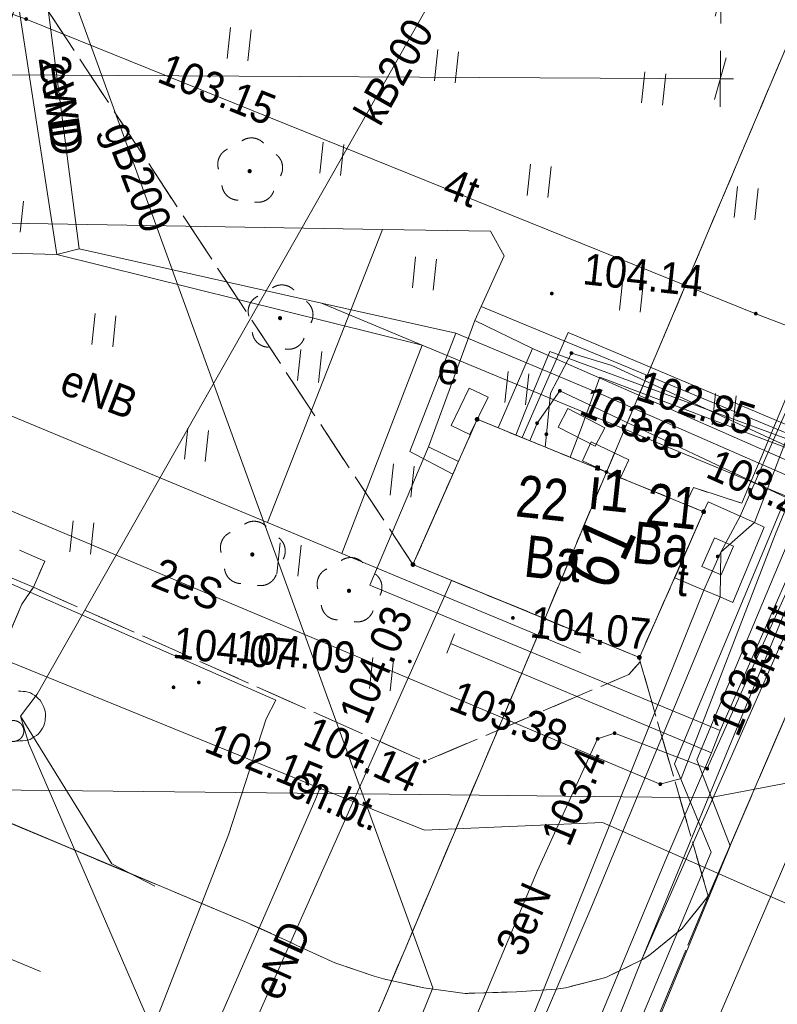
# Model space of a CAD drawing. Header units: millimetres. Extents: x -165388 to 921073, y -295343 to 494042.
# Tile 36 of 117: x 234184 to 252363, y 68052 to 91679. Entities that reach past the tile are written whole.
import ezdxf
from ezdxf.xclip import XClip

# ---------------------------------------------------------------- set-up
doc = ezdxf.new("R2010")
doc.units = ezdxf.units.MM
doc.header["$MEASUREMENT"] = 0
doc.header["$XCLIPFRAME"] = 0
for name, pattern in [('0.5_0.5', [1000, 500, -500]), ('1.5_0.5', [2000, 1500, -500]), ('mz1.0_0.5', [1500, 1000, -500]), ('Wipeout_Contour', [1000, 0, -1000])]:
    doc.linetypes.add(name, pattern=pattern)
for name, color, linetype, lineweight in [('20231207_mdcp_Kolska_2-4_6_0_Nr_pióra__1', 7, 'Continuous', 13), ('bg-woz-oz.6640.12006.2023.pge-1_rzut_5_211-numer działki ewidencyjnej_Nr_pióra__7', 7, 'Continuous', 18), ('bg-woz-oz.6640.12006.2023.pge-1_rzut_5_219-działka ewidencyjna_Nr_pióra__7', 7, 'Continuous', 18), ('bg-woz-oz.6640.12006.2023.pge-1_rzut_5_238-Punkt adresowy budynku_Nr_pióra__7', 7, 'Continuous', 18), ('bg-woz-oz.6640.12006.2023.pge-1_rzut_5_312-budynek ewidencyjny_Nr_pióra__7', 7, 'Continuous', 18), ('bg-woz-oz.6640.12006.2023.pge-1_rzut_5_312-oznaczenie budynku ewidencyjnego-Atr117_Nr_pióra__7', 7, 'Continuous', 18), ('bg-woz-oz.6640.12006.2023.pge-1_rzut_5_chodnik (powierzchnia)-Atr17_Nr_pióra__7', 7, 'Continuous', 18), ('bg-woz-oz.6640.12006.2023.pge-1_rzut_5_chodnik (powierzchnia)_Nr_pióra__7', 7, 'Continuous', 18), ('bg-woz-oz.6640.12006.2023.pge-1_rzut_5_jezdnia (powierzchnia)_Nr_pióra__7', 7, 'Continuous', 18), ('bg-woz-oz.6640.12006.2023.pge-1_rzut_5_komora podziemna - przewód telekomunikacyjny (powierzchnia)_Nr_pióra__30', 252, 'Continuous', 18), ('bg-woz-oz.6640.12006.2023.pge-1_rzut_5_krawężnik (linia)_Nr_pióra__7', 7, 'Continuous', 18), ('bg-woz-oz.6640.12006.2023.pge-1_rzut_5_przewód gazowy (linia)-Atr1_Nr_pióra__7', 7, 'Continuous', 18), ('bg-woz-oz.6640.12006.2023.pge-1_rzut_5_przewód telekomunikacyjny (linia)-Atr1_Nr_pióra__30', 252, 'Continuous', 18), ('bg-woz-oz.6640.12006.2023.pge-1_rzut_5_przewód telekomunikacyjny (linia)_Nr_pióra__30', 252, 'Continuous', 18), ('bg-woz-oz.6640.12006.2023.pge-1_rzut_5_punkt o określonej wysokości (sieć telekomunikacyjna)-Atr2_Nr_pióra__30', 252, 'Continuous', 18), ('bg-woz-oz.6640.12006.2023.pge-1_rzut_5_punkt wysokościowy sztuczny-Atr2_Nr_pióra__7', 7, 'Continuous', 18), ('bg-woz-oz.6640.12006.2023.pge-1_rzut_5_punkt zmiany cech lub źródła danych o położeniu przewodu (sieć elektroenergetyczna)_Nr_pióra__7', 7, 'Continuous', 18), ('bg-woz-oz.6640.12006.2023.pge-1_rzut_5_szafa elektroenergetyczna (punkt)-Atr17_Nr_pióra__7', 7, 'Continuous', 18), ('bg-woz-oz.6640.12006.2023.pge-1_rzut_5_szafa elektroenergetyczna (punkt)_Nr_pióra__7', 7, 'Continuous', 18), ('bg-woz-oz.6640.12006.2023.pge-1_rzut_5_trawnik (powierzchnia) - symbol_Nr_pióra__7', 7, 'Continuous', 18), ('bg-woz-oz.6640.12006.2023.pge-1_rzut_5_trawnik (powierzchnia)_Nr_pióra__7', 7, 'Continuous', 18), ('bg-woz-oz.6640.12006.2023.pge-1_rzut_5_właz okrągły - siec kanalizacyjna (punkt)_Nr_pióra__7', 7, 'Continuous', 18), ('bg-woz-oz.6640.12006.2023.pge-1_rzut_5_właz prostokątny - siec telekomunikacyjna (punkt)-Atr17_Nr_pióra__7', 7, 'Continuous', 18), ('bg-woz-oz.6640.12006.2023.pge-1_rzut_5_właz prostokątny - siec telekomunikacyjna (punkt)_Nr_pióra__7', 7, 'Continuous', 18)]:
    doc.layers.add(name, color=color, linetype=linetype, lineweight=lineweight)
for name, color, linetype, lineweight, true_color in [('bg-woz-oz.6640.12006.2023.pge-1_rzut_5_0_Nr_pióra__5', 7, 'Continuous', 18, 0x1d1d1d), ('bg-woz-oz.6640.12006.2023.pge-1_rzut_5_210-oznaczenie konturu użytku gruntowego_Nr_pióra__3', 7, 'Continuous', 18, 0x959595), ('bg-woz-oz.6640.12006.2023.pge-1_rzut_5_218-kontur użytku gruntowego_Nr_pióra__3', 7, 'Continuous', 18, 0x959595), ('bg-woz-oz.6640.12006.2023.pge-1_rzut_5_drzewo liściaste (punkt)_Nr_pióra__94', 7, 'Continuous', 18, 0x4b4b4b), ('bg-woz-oz.6640.12006.2023.pge-1_rzut_5_komora podziemna - przewód kanalizacyjny (powierzchnia)_Nr_pióra__34', 7, 'Continuous', 18, 0x4b4b4b), ('bg-woz-oz.6640.12006.2023.pge-1_rzut_5_przewód elektroenergetyczny (linia)-Atr1_Nr_pióra__1', 7, 'Continuous', 18, 0x4c4c4c), ('bg-woz-oz.6640.12006.2023.pge-1_rzut_5_przewód elektroenergetyczny (linia)_Nr_pióra__1', 7, 'Continuous', 18, 0x4c4c4c), ('bg-woz-oz.6640.12006.2023.pge-1_rzut_5_przewód gazowy (linia)_Nr_pióra__40', 7, 'Continuous', 18, 0xbcbcbc), ('bg-woz-oz.6640.12006.2023.pge-1_rzut_5_przewód kanalizacyjny (linia)-Atr1_Nr_pióra__34', 7, 'Continuous', 18, 0x4b4b4b), ('bg-woz-oz.6640.12006.2023.pge-1_rzut_5_przewód kanalizacyjny (linia)_Nr_pióra__34', 7, 'Continuous', 18, 0x4b4b4b), ('bg-woz-oz.6640.12006.2023.pge-1_rzut_5_przewód wodociągowy (linia)_Nr_pióra__5', 7, 'Continuous', 18, 0x1d1d1d), ('bg-woz-oz.6640.12006.2023.pge-1_rzut_5_punkt o określonej wysokości (sieć elektroenergetyczna)-Atr2_Nr_pióra__1', 7, 'Continuous', 18, 0x4c4c4c), ('bg-woz-oz.6640.12006.2023.pge-1_rzut_5_punkt o określonej wysokości (sieć wodociągowa)-Atr2_Nr_pióra__5', 7, 'Continuous', 18, 0x1d1d1d), ('bg-woz-oz.6640.12006.2023.pge-1_rzut_5_Zakres_Nr_pióra__3', 7, 'Continuous', 18, 0x959595), ('ZD_DIM_Nr_pióra__48', 7, 'Continuous', 13, 0xa80f02)]:
    doc.layers.add(name, color=color, linetype=linetype, lineweight=lineweight, true_color=true_color)
for name, color, linetype in [('bg-woz-oz.6640.12006.2023.pge-1_rzut_5_203-punkt graniczny', 7, 'Continuous'), ('bg-woz-oz.6640.12006.2023.pge-1_rzut_5_drzewo liściaste (punkt)', 7, 'Continuous'), ('bg-woz-oz.6640.12006.2023.pge-1_rzut_5_punkt o określonej wysokości (sieć elektroenergetyczna)', 7, 'Continuous'), ('bg-woz-oz.6640.12006.2023.pge-1_rzut_5_punkt o określonej wysokości (sieć telekomunikacyjna)', 7, 'Continuous'), ('bg-woz-oz.6640.12006.2023.pge-1_rzut_5_punkt o określonej wysokości (sieć wodociągowa)', 7, 'Continuous'), ('bg-woz-oz.6640.12006.2023.pge-1_rzut_5_punkt wysokościowy sztuczny', 7, 'Continuous'), ('INW_GEO', 7, 'Continuous'), ('ZD_DIM', 7, 'Continuous'), ('ZD_INNE', 7, 'Continuous')]:
    doc.layers.add(name, color=color, linetype=linetype)
doc.styles.add('GENERATED_STYLE_1', font='txt')
doc.styles.add('GENERATED_STYLE_4', font='txt')
doc.dimstyles.new('GENERATED_STYLE__2', dxfattribs={"dimtxt": 1000, "dimasz": 678.571429, "dimexe": 0.18, "dimexo": 20, "dimgap": 0.09, "dimtad": 1, "dimlfac": 0.001, "dimzin": 0, "dimdsep": 46, "dimtxsty": 'GENERATED_STYLE_4', "dimblk": 'ARROWHEAD_17', "dimblk1": 'ARROWHEAD_17', "dimblk2": 'ARROWHEAD_17', "dimcen": 0.09, "dimclrd": 256, "dimclre": 256, "dimclrt": 256, "dimadec": 0, "dimazin": 0, "dimtfac": 1, "dimtdec": 4, "dimtmove": 0, "dimatfit": 3, "dimfxl": 0, "dimtolj": 1, "dimtzin": 0, "dimarcsym": 0})
picture_1 = doc.add_image_def('image1.tif', size_in_pixel=(4961, 3508))

# ---------------------------------------------------------------- blocks, each defined once
blk = doc.blocks.new('Rysunek_2_5', base_point=(-8071116842, -4961354755))
at = {"layer": 'bg-woz-oz.6640.12006.2023.pge-1_rzut_5_203-punkt graniczny', "linetype": 'Continuous', "lineweight": 0, "true_color": 0x000000}
for points in [[(249277, 83109, 1), (249187, 83118, 1)], [(245205, 82086, 1), (245116, 82095, 1)], [(248308, 80819, 1), (248219, 80828, 1)], [(250640, 79866, 1), (250551, 79875, 1)], [(243666, 78599, 1), (243577, 78609, 1)], [(246826, 77296, 1), (246736, 77306, 1)], [(249100, 76370, 1), (249011, 76379, 1)]]:
    blk.add_hatch(color=18, dxfattribs=at).paths.add_polyline_path(points)
at = {"layer": 'bg-woz-oz.6640.12006.2023.pge-1_rzut_5_drzewo liściaste (punkt)', "linetype": 'Continuous', "lineweight": 0, "true_color": 0x4b4b4b}
for points in [[(239752, 88039, 1), (239652, 88049, 1)], [(240481, 84511, 1), (240382, 84522, 1)], [(239815, 78840, 1), (239715, 78851, 1)], [(242135, 77968, 1), (242036, 77979, 1)]]:
    blk.add_hatch(color=251, dxfattribs=at).paths.add_polyline_path(points)
at = {"layer": 'bg-woz-oz.6640.12006.2023.pge-1_rzut_5_punkt o określonej wysokości (sieć elektroenergetyczna)', "linetype": 'Continuous', "lineweight": 0, "true_color": 0x4c4c4c}
for points in [[(247467, 83674, 1), (247377, 83684, 1)], [(247189, 82769, 1), (247100, 82778, 1)], [(246643, 81992, 1), (246554, 82002, 1)], [(246867, 81727, 1), (246777, 81737, 1)], [(248097, 74415, 1), (248007, 74425, 1)], [(248504, 74553, 1), (248414, 74562, 1)], [(250726, 73702, 1), (250636, 73711, 1)], [(249600, 73329, 1), (249510, 73339, 1)]]:
    blk.add_hatch(color=251, dxfattribs=at).paths.add_polyline_path(points)
at = {"layer": 'bg-woz-oz.6640.12006.2023.pge-1_rzut_5_punkt o określonej wysokości (sieć telekomunikacyjna)', "linetype": 'Continuous', "lineweight": 18}
for points in [[(234384, 91690, 1), (234295, 91699, 1)], [(251892, 84620, 1), (251803, 84629, 1)], [(250952, 78840, 1), (250915, 78757, 1)]]:
    blk.add_hatch(color=252, dxfattribs=at).paths.add_polyline_path(points)
at = {"layer": 'bg-woz-oz.6640.12006.2023.pge-1_rzut_5_punkt o określonej wysokości (sieć wodociągowa)', "linetype": 'Continuous', "lineweight": 0, "true_color": 0x1d1d1d}
blk.add_hatch(color=250, dxfattribs=at).paths.add_polyline_path([(241434, 73236, 1), (241344, 73246, 1)])
at = {"layer": 'bg-woz-oz.6640.12006.2023.pge-1_rzut_5_punkt wysokościowy sztuczny', "linetype": 'Continuous', "lineweight": 0, "true_color": 0x000000}
for points in [[(246996, 85103, 1), (246906, 85112, 1)], [(246064, 77318, 1), (245974, 77327, 1)], [(243589, 76275, 1), (243499, 76284, 1)], [(237921, 75653, 1), (237831, 75663, 1)], [(238526, 75769, 1), (238437, 75779, 1)], [(243946, 73873, 1), (243856, 73883, 1)]]:
    blk.add_hatch(color=18, dxfattribs=at).paths.add_polyline_path(points)
at = {"layer": 'bg-woz-oz.6640.12006.2023.pge-1_rzut_5_0_Nr_pióra__5', "linetype": 'Continuous'}
for centre in [(245160, 82090), (250595, 79871), (243621, 78604), (249055, 76374)]:
    blk.add_circle(centre, 45, dxfattribs=at)
at = {"layer": 'bg-woz-oz.6640.12006.2023.pge-1_rzut_5_218-kontur użytku gruntowego_Nr_pióra__3', "linetype": '0.5_0.5', "flags": 128}
for points in [[(258273, 104474), (249232, 83114)], [(249232, 83114), (258273, 104474)], [(249232, 83114), (248263, 80824)], [(248263, 80824), (249232, 83114)], [(245160, 82090), (243621, 78604)], [(243621, 78604), (245160, 82090)], [(248263, 80824), (245160, 82090)], [(245160, 82090), (248263, 80824)], [(246781, 77301), (248263, 80824)], [(248263, 80824), (246781, 77301)], [(248263, 80824), (250595, 79871)], [(250595, 79871), (248263, 80824)], [(250595, 79871), (249055, 76374)], [(249055, 76374), (250595, 79871)], [(243621, 78604), (246781, 77301)], [(246781, 77301), (243621, 78604)], [(246781, 77301), (239001, 58893)], [(239001, 58893), (246781, 77301)], [(249055, 76374), (246781, 77301)], [(246781, 77301), (249055, 76374)]]:
    blk.add_lwpolyline(points, dxfattribs=at)
at = {"layer": 'bg-woz-oz.6640.12006.2023.pge-1_rzut_5_219-działka ewidencyjna_Nr_pióra__7', "linetype": 'Continuous', "flags": 128}
for points in [[(258273, 104474), (249232, 83114)], [(248263, 80824), (249232, 83114)], [(243621, 78604), (245160, 82090)], [(248263, 80824), (245160, 82090)], [(246781, 77301), (248263, 80824)], [(248263, 80824), (250595, 79871)], [(249055, 76374), (250595, 79871)], [(246781, 77301), (243621, 78604)], [(239001, 58893), (246781, 77301)], [(246781, 77301), (249055, 76374)]]:
    blk.add_lwpolyline(points, dxfattribs=at)
at = {"layer": 'bg-woz-oz.6640.12006.2023.pge-1_rzut_5_312-budynek ewidencyjny_Nr_pióra__7', "linetype": 'Continuous', "flags": 128}
for points in [[(243621, 78604), (245160, 82090)], [(245160, 82090), (250595, 79871)], [(250595, 79871), (249055, 76374)], [(249055, 76374), (243621, 78604)]]:
    blk.add_lwpolyline(points, dxfattribs=at)
at = {"layer": 'bg-woz-oz.6640.12006.2023.pge-1_rzut_5_chodnik (powierzchnia)_Nr_pióra__7', "linetype": 'mz1.0_0.5', "flags": 128}
for points in [[(249074, 76272), (250706, 70647), (250746, 70733), (257903, 87367), (263552, 101084), (272433, 122361), (272633, 122822), (272804, 123297), (272946, 123775), (273078, 124253), (273180, 124745), (273263, 125239), (273316, 125736), (273356, 126386), (273369, 126887), (273342, 127383), (273304, 127880), (273237, 128380), (273149, 128872), (273039, 129356), (272910, 129843), (272760, 130321), (272507, 130962), (272272, 131399), (272006, 131830), (271707, 132224), (271386, 132610), (271286, 132711), (270920, 133052), (270542, 133374), (270130, 133660), (269847, 133831), (269851, 132744), (270161, 132349), (270385, 131993), (270619, 131556), (270811, 131093), (270961, 130614), (271070, 130130), (271077, 130099), (271165, 129607), (271254, 129115), (271342, 128622), (271420, 128131), (271497, 127630), (271510, 127559), (261751, 104364), (259574, 101409), (260114, 100526), (251512, 80074), (250356, 80449), (250162, 80048), (250595, 79871), (249055, 76374)], [(250706, 70647), (249074, 76272), (248801, 75969), (243901, 73878), (234512, 78059), (234238, 77656), (232708, 74068), (232614, 73847), (232601, 73355), (232767, 73026), (233168, 72731), (239617, 70021), (240586, 69586), (240834, 69459), (241746, 69049), (242687, 68728), (242911, 68663), (243884, 68449), (244875, 68313), (245107, 68318), (246106, 68352), (247058, 68411), (247283, 68448), (248245, 68697), (249147, 69134), (249308, 69237), (250080, 69869)]]:
    blk.add_lwpolyline(points, close=True, dxfattribs=at)
at = {"layer": 'bg-woz-oz.6640.12006.2023.pge-1_rzut_5_drzewo liściaste (punkt)_Nr_pióra__94', "linetype": 'Continuous'}
for centre, start, end in [((239745, 88442), 43.1738, 124.6298), ((239337, 88208), 115.2098, 196.4498), ((240093, 88127), 331.3538, 52.5938), ((239434, 87747), 187.1228, 268.7728), ((239901, 87697), 259.0308, 340.6808), ((240474, 84914), 43.1738, 124.6298), ((240067, 84680), 115.2098, 196.4498), ((240822, 84599), 331.3538, 52.5938), ((240163, 84219), 187.1228, 268.7728), ((240631, 84169), 259.0308, 340.6808), ((239808, 79243), 43.1738, 124.6298), ((239401, 79009), 115.2098, 196.4498), ((240156, 78928), 331.3538, 52.5938), ((242128, 78372), 43.1738, 124.6298), ((239497, 78548), 187.1228, 268.7728), ((241721, 78137), 115.2098, 196.4498), ((239964, 78498), 259.0308, 340.6808), ((242477, 78057), 331.3538, 52.5938), ((241818, 77677), 187.1228, 268.7728), ((242285, 77627), 259.0308, 340.6808)]:
    blk.add_arc(centre, 400, start, end, dxfattribs=at)
at = {"layer": 'bg-woz-oz.6640.12006.2023.pge-1_rzut_5_jezdnia (powierzchnia)_Nr_pióra__7', "linetype": '1.5_0.5', "flags": 128}
for points in [[(273180, 124745), (273078, 124253), (272946, 123775), (272804, 123297), (272633, 122822), (272433, 122361), (263552, 101084), (257903, 87367), (250746, 70733), (244416, 55539), (227561, 15443), (236112, 10295), (235928, 10546), (235819, 11031), (235876, 11377), (242243, 26637), (243784, 30334), (252626, 51524), (266249, 83870), (271899, 97598), (288080, 135714), (279478, 138786), (279435, 138670), (279068, 138337), (278621, 138113), (278130, 138035), (277634, 138098), (277201, 138285), (276824, 138607), (276683, 138893), (276625, 139382), (276776, 139859), (285702, 160990), (285846, 161307), (285460, 161740), (285261, 161289), (276215, 139778), (272507, 130962), (272760, 130321), (272910, 129843), (273039, 129356), (273149, 128872), (273237, 128380), (273304, 127880), (273342, 127383), (273369, 126887), (273356, 126386), (273316, 125736), (273263, 125239)], [(241224, 62850), (241675, 62641), (242111, 62393), (242523, 62108), (242923, 61803), (243107, 61643), (243290, 61473), (243632, 61104), (243931, 60700), (244188, 60280), (244411, 59824), (244593, 59362), (244723, 58886), (244811, 58393), (244858, 57896), (244855, 57393), (244802, 56896), (244710, 56413), (244568, 55925), (244416, 55539), (250746, 70733), (250706, 70647), (250080, 69869), (249308, 69237), (249147, 69134), (248245, 68697), (247283, 68448), (247058, 68411), (246106, 68352), (245107, 68318), (244875, 68313), (243884, 68449), (242911, 68663), (242687, 68728), (241746, 69049), (240834, 69459), (240586, 69586), (239617, 70021), (233168, 72731), (232767, 73026), (232601, 73355), (232614, 73847), (232708, 74068), (234238, 77656), (234512, 78059), (215311, 86225), (213072, 81084), (210520, 75744), (219600, 71777), (226421, 69068), (237023, 64566)]]:
    blk.add_lwpolyline(points, close=True, dxfattribs=at)
at = {"layer": 'bg-woz-oz.6640.12006.2023.pge-1_rzut_5_komora podziemna - przewód kanalizacyjny (powierzchnia)_Nr_pióra__34', "linetype": 'Continuous', "flags": 128}
blk.add_lwpolyline([(234155, 75563), (234215, 75566), (234265, 75561), (234325, 75555), (234383, 75538), (234442, 75522), (234490, 75497), (234546, 75461), (234593, 75425), (234629, 75391), (234675, 75346), (234709, 75292), (234735, 75249), (234759, 75196), (234783, 75134), (234797, 75082), (234801, 75021), (234804, 74960), (234798, 74901), (234793, 74851), (234776, 74792), (234760, 74734), (234734, 74676), (234699, 74630), (234664, 74583), (234628, 74537), (234584, 74501), (234530, 74467), (234487, 74441), (234433, 74407), (234372, 74393), (234320, 74378), (234259, 74375), (234198, 74371), (234138, 74368)], dxfattribs=at)
at = {"layer": 'bg-woz-oz.6640.12006.2023.pge-1_rzut_5_komora podziemna - przewód telekomunikacyjny (powierzchnia)_Nr_pióra__30', "linetype": 'Continuous', "flags": 128}
blk.add_lwpolyline([(251298, 77694), (250991, 77827), (250596, 77990), (249903, 78285), (250595, 79871), (250702, 80111), (251469, 79767), (251815, 79610), (252045, 79504)], close=True, dxfattribs=at)
at = {"layer": 'bg-woz-oz.6640.12006.2023.pge-1_rzut_5_krawężnik (linia)_Nr_pióra__7', "linetype": 'Continuous', "flags": 128}
for points in [[(250746, 70733), (257903, 87367), (263552, 101084), (272433, 122361), (272633, 122822), (272804, 123297), (272946, 123775), (273078, 124253), (273180, 124745), (273263, 125239), (273316, 125736), (273356, 126386), (273369, 126887), (273342, 127383), (273304, 127880), (273237, 128380), (273149, 128872), (273039, 129356), (272910, 129843), (272760, 130321), (272507, 130962)], [(250706, 70647), (250080, 69869), (249308, 69237), (249147, 69134), (248245, 68697), (247283, 68448), (247058, 68411), (246106, 68352), (245107, 68318), (244875, 68313), (243884, 68449), (242911, 68663), (242687, 68728), (241746, 69049), (240834, 69459), (240586, 69586), (239617, 70021), (233168, 72731)], [(232708, 74068), (234238, 77656), (234512, 78059), (234790, 78683)]]:
    blk.add_lwpolyline(points, dxfattribs=at)
at = {"layer": 'bg-woz-oz.6640.12006.2023.pge-1_rzut_5_przewód elektroenergetyczny (linia)_Nr_pióra__1', "linetype": 'Continuous', "flags": 128}
for points in [[(262644, 101996), (254053, 81080), (253870, 81150), (246903, 83715), (246305, 82260), (246085, 81710)], [(245130, 176317), (246178, 180942), (249035, 192152), (249865, 195221), (250249, 195612), (273739, 190407), (274711, 190183), (286859, 187356), (290735, 186449), (296920, 185507), (297187, 184996), (287562, 162028), (285371, 156761), (277700, 138342), (272735, 126603), (260824, 98328), (253799, 81429), (253276, 81143), (248105, 83103), (247664, 81893)], [(287236, 188060), (286429, 187473), (286567, 185849), (286718, 184153), (280652, 167282), (279574, 165859), (279681, 165163), (286715, 160027), (278529, 140265), (278401, 138589), (273070, 126255), (271970, 124714), (249104, 69108), (243716, 55584), (240734, 49225)], [(280231, 141793), (278801, 138948), (270629, 118933), (264264, 103693), (259487, 92407), (257143, 86744), (254594, 81052), (254070, 80766), (248396, 83384), (247422, 83679), (246917, 82717), (246822, 81732), (246789, 81424)], [(229149, 18351), (232052, 25191), (236650, 36225), (240571, 45632), (243793, 53474), (246417, 59962), (248931, 66270), (251228, 71858), (250432, 73914), (253550, 81355), (254499, 83647), (258251, 92790), (260585, 98253), (262895, 103588), (265685, 110410), (269345, 119443), (272285, 126721), (272747, 127839)], [(273316, 125736), (272180, 124229), (268912, 116230), (265197, 107445), (262485, 100886), (259524, 93600), (256089, 85539), (253417, 78885), (249104, 69108)], [(270991, 120534), (268479, 114155), (265085, 106110), (262361, 99441), (259109, 91874), (254388, 81195), (247344, 84170), (246240, 81653)], [(245102, 84460), (245258, 84795), (245811, 86014), (245482, 86602), (242892, 86647), (232501, 86822), (237922, 104707)], [(235073, 86044), (232670, 101668), (219649, 101702), (204198, 101753), (185165, 101805), (166386, 101871), (157128, 101915), (148285, 101884), (143376, 102157), (121298, 102595), (99083, 103077)], [(261857, 102351), (256330, 89214), (251979, 78797), (249899, 73820), (250779, 71705), (248459, 66180), (245892, 59847), (241650, 49519), (237481, 39395), (231951, 26228), (227812, 16100), (223997, 6752), (220631, -1225), (217614, -8375), (214563, -16034), (210511, -25538), (207552, -32613), (204407, -40313), (201115, -48157), (195422, -51079), (192228, -61117), (189136, -70190), (187013, -76510)], [(233512, 102302), (235611, 86178), (241425, 84873), (244647, 84157)], [(233512, 102302), (235611, 86178), (241425, 84873), (244647, 84157)], [(247639, 76485), (241910, 78868), (240129, 79611), (215045, 90045), (212380, 83742), (194250, 91200), (194178, 90997), (198279, 75634)], [(199989, 77423), (197766, 78364), (201260, 86781), (201896, 87557), (210461, 84038), (210953, 84408), (212024, 88125), (212517, 88595), (213234, 88629), (216074, 87813), (219397, 86724), (228324, 82270), (249555, 73334), (250053, 73472), (252319, 79344), (256713, 89968), (257240, 90475), (258624, 89975), (278944, 81639)], [(235611, 86178), (235073, 86044), (230201, 86183), (215311, 86225), (202023, 86387), (191203, 86497), (178721, 86674), (173810, 86737), (170847, 86671)], [(240129, 79611), (242892, 86647)], [(243842, 83871), (235073, 86044)], [(253327, 79931), (243842, 83871), (241425, 84873)], [(245258, 84795), (253550, 81355)], [(275459, 71049), (272837, 72204), (246488, 83789), (245102, 84460), (243994, 81431), (244710, 81073)], [(275341, 70790), (248189, 82672), (244647, 84157), (243549, 81317), (244577, 80775)], [(241910, 78868), (243842, 83871)], [(246488, 83789), (245662, 81886)], [(241604, 59058), (242505, 61476), (245651, 68984), (246609, 71265), (248052, 74420), (248459, 74557), (250681, 73707), (253425, 79810), (247144, 82774), (246599, 81997), (246423, 81573)], [(247664, 81893), (247396, 81178)], [(250990, 74619), (242583, 78112), (243994, 81431)], [(234360, 35313), (238786, 45863), (242666, 55163), (246045, 62787), (249668, 71472), (250782, 74088), (250990, 74619), (253327, 79931), (253870, 81150)], [(244546, 78224), (236418, 59944)], [(250782, 74088), (244525, 76707)]]:
    blk.add_lwpolyline(points, dxfattribs=at)
at = {"layer": 'bg-woz-oz.6640.12006.2023.pge-1_rzut_5_przewód gazowy (linia)_Nr_pióra__40', "linetype": 'Continuous', "flags": 128}
for points in [[(240497, 100661), (244261, 100782), (254328, 100873), (265190, 100788), (250132, 65840), (236088, 32665), (224003, 4268), (218310, -9485), (200526, -52630), (197455, -61042), (196657, -63239), (195990, -65531), (194725, -69932), (191555, -80968), (181521, -114079), (180571, -117507), (177519, -126303), (175194, -134794), (169267, -156387), (160855, -184854), (159094, -190610), (152827, -193068), (150857, -193249)], [(230922, 98204), (228469, 98024), (229693, 80022), (240327, 75346), (240098, 74898), (239197, 72118), (235849, 63555), (240661, 61814), (241062, 60956), (221778, 15256), (221212, 14854), (212493, 10435), (210484, 9705), (206939, 57), (202847, -2664), (201709, -7008), (198739, -14475), (189534, -34842), (193123, -48410), (165011, -130136), (164384, -132523)], [(233450, 97773), (244095, 68446), (241062, 60956)]]:
    blk.add_lwpolyline(points, dxfattribs=at)
at = {"layer": 'bg-woz-oz.6640.12006.2023.pge-1_rzut_5_przewód kanalizacyjny (linia)_Nr_pióra__34', "linetype": 'Continuous', "flags": 128}
for points in [[(246701, 96317), (246183, 95900), (234600, 75495), (234201, 74964)], [(234201, 74964), (236397, 71421), (237427, 70889)], [(234201, 74964), (234402, 74299), (238596, 64609), (239841, 64214)], [(222274, 73926), (223023, 73695), (234683, 68838)]]:
    blk.add_lwpolyline(points, dxfattribs=at)
at = {"layer": 'bg-woz-oz.6640.12006.2023.pge-1_rzut_5_przewód telekomunikacyjny (linia)_Nr_pióra__30', "linetype": 'Continuous', "flags": 128}
for points in [[(261787, 103485), (261434, 102527), (254809, 87396), (251469, 79767), (251005, 78902)], [(225275, 94956), (234339, 91694), (251848, 84624), (255732, 83143), (264615, 79590), (281068, 72813), (292528, 67496), (296120, 66006), (299592, 64901), (299905, 64344)], [(251005, 78902), (251815, 79610), (254809, 87396)], [(251005, 78902), (250596, 77990), (243713, 60824), (243180, 59503), (242738, 58474)], [(244833, 63208), (247889, 70354), (250991, 77827), (251005, 78902)]]:
    blk.add_lwpolyline(points, dxfattribs=at)
at = {"layer": 'bg-woz-oz.6640.12006.2023.pge-1_rzut_5_przewód wodociągowy (linia)_Nr_pióra__5', "linetype": 'Continuous', "flags": 128}
for points in [[(241389, 73241), (222432, 80959), (193680, 93393), (194182, 94607)], [(241389, 73241), (241292, 72990), (235716, 60240)], [(278414, 59078), (275891, 60222), (251656, 70877), (248170, 72416), (243896, 72229), (241389, 73241)]]:
    blk.add_lwpolyline(points, dxfattribs=at)
at = {"layer": 'bg-woz-oz.6640.12006.2023.pge-1_rzut_5_punkt zmiany cech lub źródła danych o położeniu przewodu (sieć elektroenergetyczna)_Nr_pióra__7', "linetype": 'Continuous'}
blk.add_line((244435, 76474), (244615, 76941), dxfattribs=at)
at = {"layer": 'bg-woz-oz.6640.12006.2023.pge-1_rzut_5_szafa elektroenergetyczna (punkt)_Nr_pióra__7', "linetype": 'Continuous'}
for p, q in [((244536, 81940), (244973, 82840)), ((245423, 82621), (244973, 82840)), ((244986, 81722), (245423, 82621)), ((247335, 82345), (247105, 81901)), ((248223, 81885), (247335, 82345)), ((244986, 81722), (244536, 81940)), ((247993, 81441), (247105, 81901)), ((248223, 81885), (247993, 81441)), ((247898, 81547), (247685, 81095)), ((248802, 81120), (247898, 81547)), ((248589, 80668), (247685, 81095)), ((248802, 81120), (248589, 80668))]:
    blk.add_line(p, q, dxfattribs=at)
at = {"layer": 'bg-woz-oz.6640.12006.2023.pge-1_rzut_5_trawnik (powierzchnia) - symbol_Nr_pióra__7', "linetype": 'Continuous'}
for p, q in [((239165, 90745), (239245, 91491)), ((239662, 90692), (239742, 91438)), ((244137, 90214), (244216, 90960)), ((244634, 90161), (244714, 90907)), ((249108, 89683), (249188, 90429)), ((249606, 89630), (249685, 90376)), ((241385, 87994), (241465, 88740)), ((241882, 87941), (241962, 88687)), ((246357, 87463), (246437, 88208)), ((246854, 87410), (246934, 88155)), ((251329, 86932), (251408, 87677)), ((251826, 86878), (251906, 87624)), ((234194, 86580), (234274, 87326)), ((243606, 85242), (243685, 85988)), ((244103, 85189), (244182, 85935)), ((248577, 84711), (248657, 85457)), ((249074, 84658), (249154, 85404)), ((235917, 83882), (235997, 84627)), ((236415, 83828), (236494, 84574)), ((240854, 83022), (240934, 83768)), ((241351, 82969), (241431, 83715)), ((245826, 82491), (245905, 83237)), ((246323, 82438), (246403, 83184)), ((250798, 81960), (250877, 82706)), ((251295, 81907), (251374, 82653)), ((238138, 81130), (238217, 81876)), ((238635, 81077), (238715, 81823)), ((243074, 80271), (243154, 81017)), ((243572, 80218), (243651, 80963)), ((235386, 78910), (235466, 79656)), ((235883, 78857), (235963, 79602)), ((240358, 78379), (240438, 79124)), ((240855, 78326), (240935, 79071)), ((242578, 75627), (242658, 76373)), ((243075, 75574), (243155, 76320))]:
    blk.add_line(p, q, dxfattribs=at)
at = {"layer": 'bg-woz-oz.6640.12006.2023.pge-1_rzut_5_trawnik (powierzchnia)_Nr_pióra__7', "linetype": 'mz1.0_0.5', "flags": 128}
for points in [[(243621, 78604), (245160, 82090), (250162, 80048), (250356, 80449), (251512, 80074), (260114, 100526), (259574, 101409), (257008, 101482), (252829, 101435), (228632, 101345)], [(249074, 76272), (249055, 76374), (243621, 78604), (228632, 101345), (229665, 81825), (229813, 80864), (234790, 78683), (234512, 78059), (243901, 73878), (248801, 75969)]]:
    blk.add_lwpolyline(points, close=True, dxfattribs=at)
at = {"layer": 'bg-woz-oz.6640.12006.2023.pge-1_rzut_5_właz okrągły - siec kanalizacyjna (punkt)_Nr_pióra__7', "linetype": 'Continuous'}
blk.add_circle((234033, 74610), 250, dxfattribs=at)
at = {"layer": 'bg-woz-oz.6640.12006.2023.pge-1_rzut_5_właz prostokątny - siec telekomunikacyjna (punkt)_Nr_pióra__7', "linetype": 'Continuous', "flags": 128}
blk.add_lwpolyline([(251012, 78355), (251313, 79042), (250855, 79242), (250554, 78556)], close=True, dxfattribs=at)
at = {"layer": 'bg-woz-oz.6640.12006.2023.pge-1_rzut_5_Zakres_Nr_pióra__3', "linetype": 'Continuous', "flags": 128}
blk.add_lwpolyline([(144371, 83224), (154122, 76410), (165754, 73930), (244519, 73078), (250727, 73008), (262388, 75221), (272272, 81789), (278839, 91677), (281061, 103337)], dxfattribs=at)
at = {"layer": 'bg-woz-oz.6640.12006.2023.pge-1_rzut_5_210-oznaczenie konturu użytku gruntowego_Nr_pióra__3', "linetype": 'Continuous', "char_height": 1000, "attachment_point": 7, "rotation": 353.9018, "style": 'GENERATED_STYLE_1'}
for insert in [(248845, 78636), (246255, 78306)]:
    blk.add_mtext('\\A1;{\\W0.790000x;\\fArial|b0|i0|c238|p38;Ba}', dxfattribs=dict(at, insert=insert))
at = {"layer": 'bg-woz-oz.6640.12006.2023.pge-1_rzut_5_211-numer działki ewidencyjnej_Nr_pióra__7', "linetype": 'Continuous', "char_height": 1000, "attachment_point": 7, "rotation": 353.9018, "style": 'GENERATED_STYLE_1'}
for s, insert in [('\\A1;{\\W0.790000x;\\fArial|b0|i0|c238|p38;22}', (246061, 79764)), ('\\A1;{\\W0.790000x;\\fArial|b0|i0|c238|p38;21}', (249178, 79571))]:
    blk.add_mtext(s, dxfattribs=dict(at, insert=insert))
at = {"layer": 'bg-woz-oz.6640.12006.2023.pge-1_rzut_5_238-Punkt adresowy budynku_Nr_pióra__7', "linetype": 'Continuous', "insert": (247805, 78182), "char_height": 1250, "attachment_point": 4, "rotation": 65.6938, "style": 'GENERATED_STYLE_1'}
blk.add_mtext('\\A1;{\\W0.790000x;\\fArial|b0|i0|c238|p38;61}', dxfattribs=at)
at = {"layer": 'bg-woz-oz.6640.12006.2023.pge-1_rzut_5_312-oznaczenie budynku ewidencyjnego-Atr117_Nr_pióra__7', "linetype": 'Continuous', "insert": (247807, 79949), "char_height": 1000, "attachment_point": 7, "rotation": 353.9018, "style": 'GENERATED_STYLE_1'}
blk.add_mtext('\\A1;{\\W0.900000x;\\fArial|b0|i0|c238|p38;i1}', dxfattribs=at)
at = {"layer": 'bg-woz-oz.6640.12006.2023.pge-1_rzut_5_chodnik (powierzchnia)-Atr17_Nr_pióra__7', "linetype": 'Continuous', "char_height": 750, "attachment_point": 4, "style": 'GENERATED_STYLE_1'}
for insert, rotation in [((251726, 75683), 67.6168), ((240696, 73429), 336.9588)]:
    blk.add_mtext('\\A1;{\\W0.900000x;\\fArial|b0|i0|c238|p38;ch.bt.}', dxfattribs=dict(at, insert=insert, rotation=rotation))
at = {"layer": 'bg-woz-oz.6640.12006.2023.pge-1_rzut_5_przewód elektroenergetyczny (linia)-Atr1_Nr_pióra__1', "linetype": 'Continuous', "char_height": 750, "attachment_point": 4, "style": 'GENERATED_STYLE_1'}
for s, insert, rotation in [('\\A1;{\\W0.900000x;\\fArial|b0|i0|c238|p38;2eND}', (234998, 90814), 278.4018), ('\\A1;{\\W0.900000x;\\fArial|b0|i0|c238|p38;eWD}', (235020, 90664), 278.4018), ('\\A1;{\\W0.900000x;\\fArial|b0|i0|c238|p38;eNB}', (235234, 83074), 339.0628), ('\\A1;{\\W0.900000x;\\fArial|b0|i0|c238|p38;2eS}', (237432, 78437), 338.1368), ('\\A1;{\\W0.900000x;\\fArial|b0|i0|c238|p38;3eN}', (245931, 69303), 66.5088), ('\\A1;{\\W0.900000x;\\fArial|b0|i0|c238|p38;eND}', (240095, 68246), 66.0438)]:
    blk.add_mtext(s, dxfattribs=dict(at, insert=insert, rotation=rotation))
at = {"layer": 'bg-woz-oz.6640.12006.2023.pge-1_rzut_5_przewód gazowy (linia)-Atr1_Nr_pióra__7', "linetype": 'Continuous', "insert": (236426, 89146), "char_height": 750, "attachment_point": 4, "rotation": 290.9118, "style": 'GENERATED_STYLE_1'}
blk.add_mtext('\\A1;{\\W0.900000x;\\fArial|b0|i0|c238|p38;gB200}', dxfattribs=at)
at = {"layer": 'bg-woz-oz.6640.12006.2023.pge-1_rzut_5_przewód kanalizacyjny (linia)-Atr1_Nr_pióra__34', "linetype": 'Continuous', "insert": (242505, 89268), "char_height": 750, "attachment_point": 4, "rotation": 60.4248, "style": 'GENERATED_STYLE_1'}
blk.add_mtext('\\A1;{\\W0.900000x;\\fArial|b0|i0|c238|p38;kB200}', dxfattribs=at)
at = {"layer": 'bg-woz-oz.6640.12006.2023.pge-1_rzut_5_przewód telekomunikacyjny (linia)-Atr1_Nr_pióra__30', "linetype": 'Continuous', "insert": (244422, 87785), "char_height": 750, "attachment_point": 4, "rotation": 339.1578, "style": 'GENERATED_STYLE_1'}
blk.add_mtext('\\A1;{\\W0.900000x;\\fArial|b0|i0|c238|p38;4t}', dxfattribs=at)
at = {"layer": 'bg-woz-oz.6640.12006.2023.pge-1_rzut_5_punkt o określonej wysokości (sieć elektroenergetyczna)-Atr2_Nr_pióra__1', "linetype": 'Continuous', "char_height": 750, "attachment_point": 4, "style": 'GENERATED_STYLE_1'}
for s, insert, rotation in [('\\A1;{\\W0.900000x;\\fArial|b0|i0|c238|p38;102.85}', (249043, 82926), 342.1308), ('\\A1;{\\W0.900000x;\\fArial|b0|i0|c238|p38;103.6}', (247724, 82574), 336.1098), ('\\A1;{\\W0.900000x;\\fArial|b0|i0|c238|p38;103.2}', (250760, 81053), 336.1098), ('\\A1;{\\W0.900000x;\\fArial|b0|i0|c238|p38;103.3}', (251078, 74578), 67.5658), ('\\A1;{\\W0.900000x;\\fArial|b0|i0|c238|p38;103.38}', (244575, 75487), 338.5118), ('\\A1;{\\W0.900000x;\\fArial|b0|i0|c238|p38;103.4}', (247025, 71944), 67.5658)]:
    blk.add_mtext(s, dxfattribs=dict(at, insert=insert, rotation=rotation))
at = {"layer": 'bg-woz-oz.6640.12006.2023.pge-1_rzut_5_punkt o określonej wysokości (sieć telekomunikacyjna)-Atr2_Nr_pióra__30', "linetype": 'Continuous', "insert": (237585, 90543), "char_height": 750, "attachment_point": 4, "rotation": 338.1558, "style": 'GENERATED_STYLE_1'}
blk.add_mtext('\\A1;{\\W0.900000x;\\fArial|b0|i0|c238|p38;103.15}', dxfattribs=at)
at = {"layer": 'bg-woz-oz.6640.12006.2023.pge-1_rzut_5_punkt o określonej wysokości (sieć wodociągowa)-Atr2_Nr_pióra__5', "linetype": 'Continuous', "insert": (238714, 74472), "char_height": 750, "attachment_point": 4, "rotation": 337.8688, "style": 'GENERATED_STYLE_1'}
blk.add_mtext('\\A1;{\\W0.900000x;\\fArial|b0|i0|c238|p38;102.15}', dxfattribs=at)
at = {"layer": 'bg-woz-oz.6640.12006.2023.pge-1_rzut_5_punkt wysokościowy sztuczny-Atr2_Nr_pióra__7', "linetype": 'Continuous', "char_height": 750, "style": 'GENERATED_STYLE_1'}
for s, insert, attachment_point, rotation in [('\\A1;{\\W0.900000x;\\fArial|b0|i0|c238|p38;104.14}', (247671, 85324), 7, 353.9018), ('\\A1;{\\W0.900000x;\\fArial|b0|i0|c238|p38;104.03}', (241825, 75019), 1, 67.2028), ('\\A1;{\\W0.900000x;\\fArial|b0|i0|c238|p38;104.07}', (246404, 76850), 7, 353.9018), ('\\A1;{\\W0.900000x;\\fArial|b0|i0|c238|p38;104.07}', (237833, 76358), 7, 353.9018), ('\\A1;{\\W0.900000x;\\fArial|b0|i0|c238|p38;104.09}', (239323, 76279), 7, 353.9018), ('\\A1;{\\W0.900000x;\\fArial|b0|i0|c238|p38;104.14}', (240935, 74294), 7, 335.6128)]:
    blk.add_mtext(s, dxfattribs=dict(at, insert=insert, attachment_point=attachment_point, rotation=rotation))
at = {"layer": 'bg-woz-oz.6640.12006.2023.pge-1_rzut_5_szafa elektroenergetyczna (punkt)-Atr17_Nr_pióra__7', "linetype": 'Continuous', "char_height": 750, "attachment_point": 7, "rotation": 353.9018, "style": 'GENERATED_STYLE_1'}
for insert in [(244183, 82951), (248842, 81569), (249576, 81188)]:
    blk.add_mtext('\\A1;{\\W0.900000x;\\fArial|b0|i0|c238|p38;e}', dxfattribs=dict(at, insert=insert))
at = {"layer": 'bg-woz-oz.6640.12006.2023.pge-1_rzut_5_właz prostokątny - siec telekomunikacyjna (punkt)-Atr17_Nr_pióra__7', "linetype": 'Continuous', "insert": (249922, 77857), "char_height": 750, "attachment_point": 7, "rotation": 353.9018, "style": 'GENERATED_STYLE_1'}
blk.add_mtext('\\A1;{\\W0.900000x;\\fArial|b0|i0|c238|p38;t}', dxfattribs=at)
blk = doc.blocks.new('Rysunek_3_6', base_point=(188222, 121799))
at = {"layer": '20231207_mdcp_Kolska_2-4_6_0_Nr_pióra__1'}
image = blk.add_image(picture_1, insert=(75928, 59123), size_in_units=(210000, 148500), rotation=-6.09824, dxfattribs=at)
image.set_boundary_path([(-0.5, -0.5), (4960.5, 3507.5)])
blk = doc.blocks.new('*D31')
at = {"layer": 'ZD_DIM_Nr_pióra__48', "linetype": 'Continuous'}
for p, q in [((166148, 91219), (165874, 90221)), ((166015, 91390), (166007, 90050)), ((250860, 89761), (251133, 90760)), ((251000, 90930), (250993, 89591)), ((166011, 90720), (165699, 90722)), ((250996, 90260), (166011, 90720)), ((251309, 90259), (250996, 90260))]:
    blk.add_line(p, q, dxfattribs=at)
at = {"color": 254, "linetype": 'Wipeout_Contour', "lineweight": 0, "ltscale": 910310.633013}
blk.add_wipeout([(207065, 90698), (209945, 90682), (209950, 91682), (207070, 91698)], dxfattribs=at).dxf.layer = 'ZD_DIM'
at = {"layer": 'ZD_DIM_Nr_pióra__48', "insert": (207065, 90698), "char_height": 1000, "attachment_point": 7, "rotation": 359.69, "style": 'GENERATED_STYLE_4'}
blk.add_mtext('\\A1;{\\fArial Narrow|b0|i0|c238|p34;84,99}', dxfattribs=at)
blk = doc.blocks.new('ARROWHEAD_17')
at = {"color": 0, "linetype": 'Continuous', "lineweight": 0}
for p, q in [((-0.188, -0.7), (0.188, 0.7)), ((0, 0), (-1, 0))]:
    blk.add_line(p, q, dxfattribs=at)
blk = doc.blocks.new('*D32')
at = {"layer": 'ZD_DIM_Nr_pióra__48', "linetype": 'Continuous'}
for p, q in [((178842, 92151), (179115, 93149)), ((251011, 92930), (251004, 91591)), ((251007, 92260), (178978, 92650)), ((250871, 91761), (251144, 92760)), ((251320, 92259), (251007, 92260))]:
    blk.add_line(p, q, dxfattribs=at)
at = {"color": 254, "linetype": 'Wipeout_Contour', "lineweight": 0, "ltscale": 937246.732644}
blk.add_wipeout([(213554, 92663), (216434, 92647), (216439, 93647), (213559, 93663)], dxfattribs=at).dxf.layer = 'ZD_DIM'
at = {"layer": 'ZD_DIM_Nr_pióra__48', "insert": (213554, 92663), "char_height": 1000, "attachment_point": 7, "rotation": 359.69, "style": 'GENERATED_STYLE_4'}
blk.add_mtext('\\A1;{\\fArial Narrow|b0|i0|c238|p34;72,03}', dxfattribs=at)

msp = doc.modelspace()

# ---------------------------------------------------------------- block references
at = {"layer": 'INW_GEO', "color": 151, "linetype": 'Continuous', "lineweight": 13, "true_color": 0x80c2ff}
ref = msp.add_blockref('Rysunek_2_5', (-8071116841.926, -4961354754.727), dxfattribs=at)
XClip(ref).set_block_clipping_path([(-195425.9394250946, -263123.0086484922), (606609.6817159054, -348810.9449165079), (694192.2923495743, 470958.7517303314), (-107843.3287914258, 556646.6879983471)])
at = {"layer": 'ZD_INNE', "color": 151, "linetype": 'Continuous', "lineweight": 13, "true_color": 0x80c2ff}
ref = msp.add_blockref('Rysunek_3_6', (188221.593, 121798.6), dxfattribs=at)
XClip(ref).set_block_clipping_path([(75928.0302199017, 59123.2504848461), (284739.4774660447, 36814.2388748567), (300515.1557528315, 184473.9502032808), (91703.7085066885, 206782.9618132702)])

# ---------------------------------------------------------------- next in the draw order: dimensions: what is measured, and where the dimension line sits
at = {"layer": 'ZD_DIM', "color": 14, "linetype": 'Continuous', "lineweight": 13, "true_color": 0xa80f02}
dim = msp.add_linear_dim(base=(166011.084, 90720.085), p1=(251065.344, 103001.483), p2=(166082.524, 103924.73), angle=179.6900204, dimstyle='GENERATED_STYLE__2', dxfattribs=at)
dim.commit()
dim.dimension.update_dxf_attribs({"geometry": '*D31', "text_midpoint": (208777.241, 91188.721), "dimtype": 160, "text_rotation": 359.6900204})

# ---------------------------------------------------------------- next in the draw order: dimensions: what is measured, and where the dimension line sits
dim = msp.add_linear_dim(base=(178978.436, 92649.959), p1=(251065.344, 103001.483), p2=(179056.257, 107034.08), angle=179.6900204, dimstyle='GENERATED_STYLE__2', dxfattribs=at)
dim.commit()
dim.dimension.update_dxf_attribs({"geometry": '*D32', "text_midpoint": (215266.327, 93153.643), "dimtype": 160, "text_rotation": 359.6900204})

doc.saveas('drawing.dxf')
